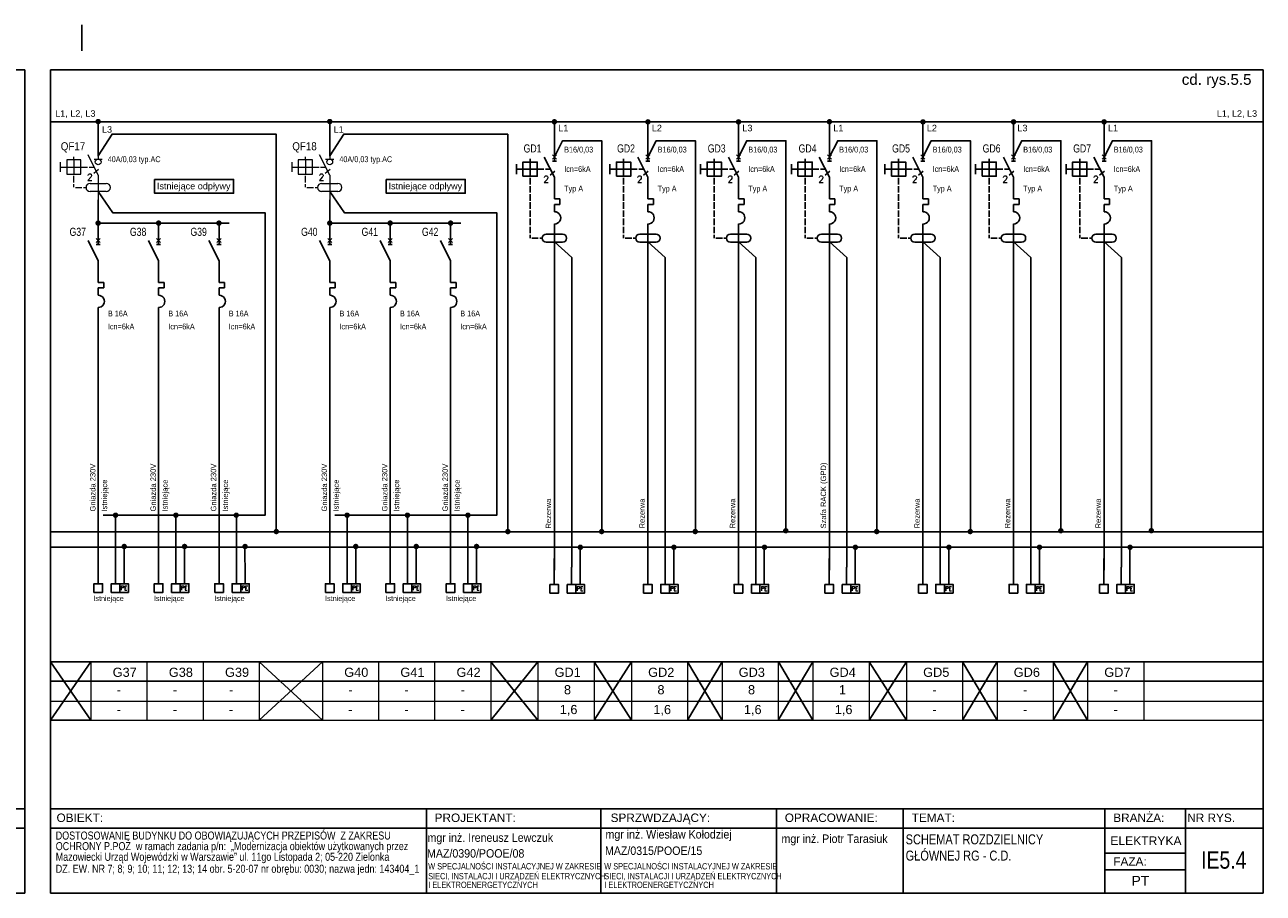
# Model space of a CAD drawing. Header units: millimetres. Extents: x 83969 to 164243, y -22860 to 4849.
# Tile 28 of 116: x 163726 to 163841, y -22670 to -22590. Entities that reach past the tile are written whole.
import ezdxf
from ezdxf.enums import TextEntityAlignment as Align

# ---------------------------------------------------------------- set-up
doc = ezdxf.new("R2010")
doc.units = ezdxf.units.MM
doc.linetypes.add('DASHED', pattern=[19.05, 12.7, -6.35])
doc.layers.get('0').update_dxf_attribs({"color": 251, "lineweight": 0})
for name, color, linetype in [('! GB N', 5, 'Continuous'), ('! GB Odbiory', 7, 'Continuous'), ('! GB Opis', 7, 'Continuous'), ('! GB PE', 96, 'Continuous'), ('! GB Przewody', 7, 'Continuous'), ('! GB Zabezpieczenia', 7, 'Continuous'), ('!TABELKA', 7, 'Continuous'), ('1', 7, 'Continuous'), ('2DE_TXTART', 7, 'Continuous'), ('2DE_TXTCAR', 7, 'Continuous'), ('2DE_TXTFUN', 7, 'Continuous'), ('2DE_TXTLNK', 7, 'Continuous'), ('2DE_TXTMAN', 7, 'Continuous'), ('2DE_TXTNUM', 7, 'Continuous'), ('2DE_TXTORD', 7, 'Continuous'), ('2DE_TXTOTH', 7, 'Continuous'), ('2DE_TXTPFN', 7, 'Continuous'), ('2DE_TXTPIN', 7, 'Continuous'), ('B_strefy', 253, 'Continuous'), ('ROZDZIELNICE', 7, 'Continuous')]:
    doc.layers.add(name, color=color, linetype=linetype)
for name, color, linetype, lineweight in [('2DE_OBJ_Hager', 7, 'Continuous', 18), ('E_schematy 2', 3, 'Continuous', 20), ('E_TXT', 3, 'Continuous', 25), ('TABELA', 7, 'Continuous', 0)]:
    doc.layers.add(name, color=color, linetype=linetype, lineweight=lineweight)
doc.styles.add('Arial', font='arial.ttf')
doc.styles.add('CP_ATTR', font='ROMANS.SHX')
doc.styles.add('CP_ELATT', font='cp_simplex.shx')
doc.styles.add('CP_ELATT_IT', font='cp_simplex.shx', dxfattribs={"oblique": 15})
doc.styles.add('Romans', font='romans.shx', dxfattribs={"width": 0.8})
doc.styles.get("Standard").update_dxf_attribs({"font": 'arial.ttf'})

# ---------------------------------------------------------------- blocks, each defined once
blk = doc.blocks.new('ramka A4')
at = {"linetype": 'ByBlock', "ltscale": 10}
blk.add_line((7.46, 199.45), (7.46, 205.66), dxfattribs=at)
for p, q in [((0.08, 0), (0.08, 195)), ((0.08, 195), (287.46, 195)), ((287.46, 0), (287.46, 195)), ((0.08, 20), (287.46, 20)), ((89.13, 20), (89.13, 0)), ((130.5, 20), (130.5, 0)), ((172.08, 20), (172.08, 0)), ((202.17, 20), (202.17, 0)), ((249.93, 20), (249.93, 0)), ((269.04, 20), (269.04, 0)), ((0.08, 15.39), (287.46, 15.39)), ((0.08, 0), (287.46, 0))]:
    blk.add_line(p, q)
for points in [[(249.93, 9.44), (269.04, 9.44)], [(249.93, 5.53), (269.04, 5.53)]]:
    blk.add_lwpolyline(points)
at = {"layer": '!TABELKA', "style": 'Arial'}
for s, height, width, p in [('DOSTOSOWANIE BUDYNKU DO OBOWIĄZUJĄCYCH PRZEPISÓW  Z ZAKRESU ', 1.9, 0.8, (1.3, 12.7)), ('mgr inż. Wiesław Kołodziej', 2, 0.9, (131.59, 12.94)), ('OCHRONY P.POŻ  w ramach zadania p/n:  „Modernizacja obiektów użytkowanych przez ', 1.9, 0.8, (1.3, 10.19)), ('mgr inż. Ireneusz Lewczuk', 2, 0.9, (89.41, 12.16)), ('mgr inż. Piotr Tarasiuk', 2, 0.9, (173.3, 11.9)), ('Mazowiecki Urząd Wojewódzki w Warszawie” ul. 11go Listopada 2; 05-220 Zielonka ', 1.9, 0.8, (1.3, 7.67)), ('MAZ/0390/POOE/08', 2, 0.9, (89.3, 8.42)), ('MAZ/0315/POOE/15', 2, 0.9, (131.47, 9.06)), ('DZ. EW. NR 7; 8; 9; 10; 11; 12; 13; 14 obr. 5-20-07 nr obrębu: 0030; nazwa jedn: 143404_1', 1.9, 0.8, (1.3, 4.84)), ('W SPECJALNOŚCI INSTALACYJNEJ W ZAKRESIE ', 1.5, 0.8, (89.57, 5.62)), ('W SPECJALNOŚCI INSTALACYJNEJ W ZAKRESIE ', 1.5, 0.8, (131.3, 5.62)), ('SIECI, INSTALACJI I URZĄDZEŃ ELEKTRYCZNYCH ', 1.5, 0.8, (89.57, 3.29)), ('SIECI, INSTALACJI I URZĄDZEŃ ELEKTRYCZNYCH ', 1.5, 0.8, (131.3, 3.29)), ('I ELEKTROENERGETYCZNYCH', 1.5, 0.8, (89.57, 1.22)), ('I ELEKTROENERGETYCZNYCH', 1.5, 0.8, (131.3, 1.22))]:
    blk.add_text(s, height=height, dxfattribs=dict(at, width=width)).set_placement(p)
at = {"style": 'Arial'}
for s, p in [('OBIEKT:', (1.49, 16.86)), ('PROJEKTANT:', (91.09, 16.86)), ('SPRZWDZAJĄCY:', (132.8, 16.86)), ('OPRACOWANIE:', (174.08, 16.86)), ('TEMAT:', (204.17, 16.86)), ('BRANŻA:', (251.93, 16.86)), ('NR RYS.', (269.46, 16.86)), ('FAZA:', (251.94, 6.5))]:
    blk.add_text(s, height=2, dxfattribs=at).set_placement(p)
blk = doc.blocks.new('LISTWA 1_N_PE')
for p, q in [((0, -24), (0, 0)), ((16, -24), (16, -8)), ((24, -16), (24, -24))]:
    blk.add_line(p, q)
for points in [[(-4, -32), (4, -32), (4, -24), (-4, -24)], [(12, -32), (20, -32), (20, -24), (12, -24)], [(20, -32), (28, -32), (28, -24), (20, -24)]]:
    blk.add_lwpolyline(points, close=True)
at = {"style": 'Romans', "width": 0.8}
blk.add_text('PE', height=4, dxfattribs=at).set_placement((20.7, -29.8))
for tag, p in [('PRZEWÓD', (-4.4, -39.9)), ('MOC', (6.8, -47.6))]:
    blk.add_attdef(tag, p, '', height=4.75)
at = {"width": 0.75}
blk.add_attdef('N', (12.9, -30.3), '', height=4, dxfattribs=at)
at = {"flags": 4}
blk.add_attdef('NR ', (9.6, -55.6), '', height=4.75, dxfattribs=at)
blk = doc.blocks.new('cpelv_niec07_ns0026h')
for p, q in [((0.62, 4.38), (-0.63, 3.12)), ((-0.63, 4.38), (0.62, 3.12)), ((0, 2.5), (0, 7.5)), ((0, -2.5), (-3.12, 3.75)), ((-0.63, 2.5), (0.62, 2.5)), ((0, -7.5), (0, -2.5)), ((0, -7.5), (0, -9.15)), ((1.7, -9.15), (0, -9.15)), ((0, -10.85), (1.7, -10.85)), ((0, -10.85), (0, -12.5)), ((1.7, -10.85), (1.7, -9.15)), ((0, -13.12), (0, -12.5)), ((0, -16.87), (0, -17.5))]:
    blk.add_line(p, q)
at = {"linetype": 'Continuous'}
blk.add_line((0, -17.5), (0, -22.5), dxfattribs=at)
blk.add_arc((0.06, -15), 1.88, 268.2798, 91.7202)
at = {"linetype": 'ByBlock', "style": 'CP_ELATT_IT', "flags": 9}
for tag in ['VOLTAGE', 'IP', 'CURRENT', 'EL-STATUS', 'POWER', 'PRODUCT-TYPE', 'NUMBER', 'GROUP', 'NAME']:
    blk.add_attdef(tag, (1, 0.94), '', height=0.1, dxfattribs=at)
at = {"layer": '2DE_TXTART', "linetype": 'ByBlock', "style": 'CP_ELATT', "width": 0.9, "flags": 8}
blk.add_attdef('ARTICLE', (3, 5.14), '', height=1.8, dxfattribs=at)
at = {"layer": '2DE_TXTCAR', "linetype": 'ByBlock', "style": 'CP_ELATT', "width": 0.8, "flags": 8}
blk.add_attdef('CHARACTER', text='', height=2.5, dxfattribs=at).set_placement((-4, -6.86), align=Align.RIGHT)
at = {"layer": '2DE_TXTFUN', "linetype": 'ByBlock', "style": 'CP_ELATT', "width": 0.9, "flags": 8}
blk.add_attdef('FUNCTION', (3, -3.86), '', height=1.8, dxfattribs=at)
at = {"layer": '2DE_TXTLNK', "linetype": 'ByBlock', "style": 'CP_ELATT_IT', "oblique": 15, "width": 0.8, "flags": 8}
blk.add_attdef('LINK', text='', height=2.5, dxfattribs=at).set_placement((-4, -10.86), align=Align.RIGHT)
at = {"layer": '2DE_TXTMAN', "linetype": 'ByBlock', "style": 'CP_ELATT', "width": 0.9, "flags": 8}
blk.add_attdef('PRODUCER', (3, 2.14), '', height=1.8, dxfattribs=at)
at = {"layer": '2DE_TXTNUM', "linetype": 'ByBlock', "style": 'CP_ELATT', "width": 0.8, "flags": 8}
blk.add_attdef('TAG', text='', height=2.5, dxfattribs=at).set_placement((-4, 5.14), align=Align.RIGHT)
at = {"layer": '2DE_TXTORD', "linetype": 'ByBlock', "style": 'CP_ELATT', "width": 0.9, "flags": 8}
blk.add_attdef('ORDER-NO', (3, -0.86), '', height=1.8, dxfattribs=at)
at = {"layer": '2DE_TXTOTH', "linetype": 'ByBlock', "style": 'CP_ELATT', "width": 0.9, "flags": 8}
blk.add_attdef('OTHER', (3, -6.86), '', height=1.8, dxfattribs=at)
at = {"layer": '2DE_TXTPFN', "linetype": 'ByBlock', "style": 'CP_ELATT', "width": 0.8, "flags": 8}
blk.add_attdef('CF1', (0.5, 8), '', height=1.8, dxfattribs=at)
blk.add_attdef('CF2', text='', height=1.8, dxfattribs=at).set_placement((0.5, -23), align=Align.TOP_LEFT)
at = {"layer": '2DE_TXTPIN', "linetype": 'ByBlock', "style": 'CP_ELATT', "width": 0.8, "flags": 8}
blk.add_attdef('CP1', (-0.8, 5.5), '', height=1.8, rotation=90, dxfattribs=at)
blk.add_attdef('CP2', text='', height=1.8, rotation=90, dxfattribs=at).set_placement((-0.8, -20.5), align=Align.RIGHT)
blk = doc.blocks.new('A$C61F7E6F3')
blk.add_line((-38, 0), (38, 0))
blk.add_circle((0, -27), 26.5)
blk = doc.blocks.new('cpelv_eiec07_ns0023_p1')
for p, q in [((0, 7.5), (0, 2.5)), ((-11.7, 1.5), (-11.7, -1.5)), ((-11.7, 0), (-9.7, 0)), ((-9.7, 0), (-5.3, 0)), ((-7.5, 2.2), (-7.5, 3.2)), ((-7.5, 2.2), (-7.5, -2.2)), ((-5.3, 0), (-3.3, 0)), ((0, -2.5), (-3.12, 3.75)), ((-2.8, 0), (-1.25, 0)), ((-7.5, -4.7), (-7.5, -2.7)), ((-1.36, -1.85), (0.11, -0.65)), ((0, -2.5), (0, -10)), ((-7.5, -6.2), (-7.5, -5.2)), ((-7, -6.25), (-5, -6.25)), ((-4.5, -6.25), (-3.75, -6.25)), ((-2.5, -5), (2.5, -5)), ((2.5, -7.5), (-2.5, -7.5))]:
    blk.add_line(p, q)
blk.add_lwpolyline([(-9.7, -2.2), (-5.3, -2.2), (-5.3, 2.2), (-9.7, 2.2)], close=True)
for centre, start, end in [((-2.5, -6.25), 90, 270), ((2.5, -6.25), 270, 90)]:
    blk.add_arc(centre, 1.25, start, end)
at = {"xscale": 0.03333333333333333, "yscale": 0.03333333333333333, "zscale": 0.03333333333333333}
blk.add_blockref('A$C61F7E6F3', (0, 2.5), dxfattribs=at)
at = {"style": 'CP_ATTR'}
blk.add_text('2', height=2, dxfattribs=at).set_placement((-3.4, -4.09))
at = {"linetype": 'ByBlock', "style": 'CP_ELATT', "flags": 9}
for tag in ['VOLTAGE', 'TEXT_01', 'NAME', 'GROUP', 'NUMBER', 'PRODUCT-TYPE', 'POWER', 'EL-STATUS', 'CURRENT', 'IP', 'PRODUCER']:
    blk.add_attdef(tag, (1, -1.56), '', height=0.1, dxfattribs=at)
at = {"layer": '2DE_TXTART', "linetype": 'ByBlock', "style": 'CP_ELATT', "width": 0.6, "flags": 8}
for tag, p in [('ARTICLE', (4, 3.55)), ('ARTICLE-1', (4, 0.55)), ('ARTICLE-2', (4, -2.45))]:
    blk.add_attdef(tag, p, '', height=1.8, dxfattribs=at)
at = {"layer": '2DE_TXTCAR', "linetype": 'ByBlock', "style": 'CP_ELATT', "width": 0.6, "flags": 8}
blk.add_attdef('CHARACTER', text='', height=1.8, dxfattribs=at).set_placement((-9, -5.45), align=Align.RIGHT)
at = {"layer": '2DE_TXTFUN', "linetype": 'ByBlock', "style": 'CP_ELATT', "width": 0.6, "flags": 8}
blk.add_attdef('FUNCTION', (4, -5.45), '', height=1.8, dxfattribs=at)
at = {"layer": '2DE_TXTLNK', "linetype": 'ByBlock', "style": 'CP_ELATT_IT', "oblique": 15, "width": 0.6, "flags": 8}
blk.add_attdef('LINK', text='', height=1.8, dxfattribs=at).set_placement((-9, -8.45), align=Align.RIGHT)
at = {"layer": '2DE_TXTNUM', "linetype": 'ByBlock', "style": 'CP_ELATT', "width": 0.6, "flags": 8}
blk.add_attdef('TAG', text='', height=2.5, dxfattribs=at).set_placement((-4, 5.14), align=Align.RIGHT)
at = {"layer": '2DE_TXTORD', "linetype": 'ByBlock', "style": 'CP_ELATT', "width": 0.6, "flags": 8}
blk.add_attdef('ORDER-NO', (4, 6.55), '', height=1.8, dxfattribs=at)
at = {"layer": '2DE_TXTOTH', "linetype": 'ByBlock', "style": 'CP_ELATT', "width": 0.6, "flags": 8}
blk.add_attdef('OTHER', (4, -8.45), '', height=1.8, dxfattribs=at)
at = {"layer": '2DE_TXTPFN', "linetype": 'ByBlock', "style": 'CP_ELATT', "width": 0.6, "flags": 8}
blk.add_attdef('CF1', (0.5, 8), '', height=1.8, dxfattribs=at)
blk.add_attdef('CF2', text='', height=1.8, dxfattribs=at).set_placement((0.5, -10.5), align=Align.TOP_LEFT)
at = {"layer": '2DE_TXTPIN', "linetype": 'ByBlock', "style": 'CP_ELATT', "width": 0.6, "flags": 8}
blk.add_attdef('CP1', (-0.8, 5.5), '', height=1.8, rotation=90, dxfattribs=at)
blk.add_attdef('CP2', text='', height=1.8, rotation=90, dxfattribs=at).set_placement((-0.8, -9), align=Align.RIGHT)
blk = doc.blocks.new('cpelv_niec07_ns0025h')
for p, q in [((0.62, 4.38), (-0.63, 3.12)), ((-0.63, 4.38), (0.62, 3.12)), ((0, 2.5), (0, 7.5)), ((-11.7, 1.5), (-11.7, -1.5)), ((-11.7, 0), (-9.7, 0)), ((-9.7, 0), (-5.3, 0)), ((-7.5, 2.2), (-7.5, 3.2)), ((-7.5, 2.2), (-7.5, -2.2)), ((-5.3, 0), (-3.3, 0)), ((0, -2.5), (-3.12, 3.75)), ((-2.8, 0), (-1.25, 0)), ((-0.63, 2.5), (0.62, 2.5)), ((-7.5, -4.7), (-7.5, -2.7)), ((-1.36, -1.85), (0.11, -0.65)), ((0, -7.5), (0, -2.5)), ((-7.5, -7.2), (-7.5, -5.2)), ((0, -7.5), (0, -9.15)), ((-7.5, -9.7), (-7.5, -7.7)), ((-7.5, -12.2), (-7.5, -10.2)), ((1.7, -9.15), (0, -9.15)), ((0, -10.85), (1.7, -10.85)), ((0, -10.85), (0, -12.5)), ((1.7, -10.85), (1.7, -9.15)), ((-7.5, -14.7), (-7.5, -12.7)), ((-7.5, -17.2), (-7.5, -15.2)), ((0, -13.12), (0, -12.5)), ((-7.5, -19.7), (-7.5, -17.7)), ((0, -16.87), (0, -17.5)), ((0, -17.5), (0, -25)), ((-7.5, -21.2), (-7.5, -20.2)), ((-7, -21.25), (-5, -21.25)), ((-4.5, -21.25), (-3.75, -21.25)), ((-2.5, -20), (2.5, -20)), ((2.5, -22.5), (-2.5, -22.5))]:
    blk.add_line(p, q)
blk.add_lwpolyline([(-9.7, -2.2), (-5.3, -2.2), (-5.3, 2.2), (-9.7, 2.2)], close=True)
for centre, radius, start, end in [((0.06, -15), 1.88, 268.2798, 91.7202), ((-2.5, -21.25), 1.25, 90, 270), ((2.5, -21.25), 1.25, 270, 90)]:
    blk.add_arc(centre, radius, start, end)
at = {"style": 'CP_ATTR'}
blk.add_text('2', height=2, dxfattribs=at).set_placement((-3.4, -4.09))
at = {"linetype": 'ByBlock', "style": 'CP_ELATT_IT', "flags": 9}
for tag in ['VOLTAGE', 'IP', 'CURRENT', 'EL-STATUS', 'POWER', 'PRODUCT-TYPE', 'NUMBER', 'GROUP', 'NAME']:
    blk.add_attdef(tag, (1, 0.94), '', height=0.1, dxfattribs=at)
at = {"layer": '2DE_TXTART', "linetype": 'ByBlock', "style": 'CP_ELATT', "width": 0.9, "flags": 8}
blk.add_attdef('ARTICLE', (3, 5.14), '', height=1.8, dxfattribs=at)
at = {"layer": '2DE_TXTCAR', "linetype": 'ByBlock', "style": 'CP_ELATT', "width": 0.8, "flags": 8}
blk.add_attdef('CHARACTER', text='', height=2.5, dxfattribs=at).set_placement((-10, -6.86), align=Align.RIGHT)
at = {"layer": '2DE_TXTFUN', "linetype": 'ByBlock', "style": 'CP_ELATT', "width": 0.9, "flags": 8}
blk.add_attdef('FUNCTION', (3, -3.86), '', height=1.8, dxfattribs=at)
at = {"layer": '2DE_TXTLNK', "linetype": 'ByBlock', "style": 'CP_ELATT_IT', "oblique": 15, "width": 0.8, "flags": 8}
blk.add_attdef('LINK', text='', height=2.5, dxfattribs=at).set_placement((-10, -10.86), align=Align.RIGHT)
at = {"layer": '2DE_TXTMAN', "linetype": 'ByBlock', "style": 'CP_ELATT', "width": 0.9, "flags": 8}
blk.add_attdef('PRODUCER', (3, 2.14), '', height=1.8, dxfattribs=at)
at = {"layer": '2DE_TXTNUM', "linetype": 'ByBlock', "style": 'CP_ELATT', "width": 0.8, "flags": 8}
blk.add_attdef('TAG', text='', height=2.5, dxfattribs=at).set_placement((-4, 5.14), align=Align.RIGHT)
at = {"layer": '2DE_TXTORD', "linetype": 'ByBlock', "style": 'CP_ELATT', "width": 0.9, "flags": 8}
blk.add_attdef('ORDER-NO', (3, -0.86), '', height=1.8, dxfattribs=at)
at = {"layer": '2DE_TXTOTH', "linetype": 'ByBlock', "style": 'CP_ELATT', "width": 0.9, "flags": 8}
blk.add_attdef('OTHER', (3, -6.86), '', height=1.8, dxfattribs=at)
at = {"layer": '2DE_TXTPFN', "linetype": 'ByBlock', "style": 'CP_ELATT', "width": 0.8, "flags": 8}
blk.add_attdef('CF1', (0.5, 8), '', height=1.8, dxfattribs=at)
blk.add_attdef('CF2', text='', height=1.8, dxfattribs=at).set_placement((0.5, -25.5), align=Align.TOP_LEFT)
at = {"layer": '2DE_TXTPIN', "linetype": 'ByBlock', "style": 'CP_ELATT', "width": 0.8, "flags": 8}
blk.add_attdef('CP1', (-0.8, 5.5), '', height=1.8, rotation=90, dxfattribs=at)
blk.add_attdef('CP2', text='', height=1.8, rotation=90, dxfattribs=at).set_placement((-0.8, -24), align=Align.RIGHT)

msp = doc.modelspace()

# ---------------------------------------------------------------- linework, layer by layer
at = {"layer": '! GB N', "ltscale": 2}
msp.add_line((163728.61, -22636.89), (163840.72, -22636.89), dxfattribs=at)
at = {"layer": '! GB N'}
for points in [[(163733.04, -22602.17), (163734.33, -22600.17), (163749.5, -22600.18), (163749.5, -22636.71)], [(163754.44, -22602.17), (163755.74, -22600.17), (163770.9, -22600.18), (163770.91, -22636.71)], [(163775.21, -22602.28), (163775.97, -22600.79), (163779.59, -22600.79), (163779.59, -22636.89)], [(163783.85, -22602.29), (163784.62, -22600.79), (163788.24, -22600.79), (163788.24, -22636.89)], [(163792.23, -22602.29), (163792.99, -22600.79), (163796.61, -22600.79), (163796.61, -22636.89)], [(163800.63, -22602.28), (163801.39, -22600.79), (163805.01, -22600.79), (163805.01, -22636.89)], [(163809.27, -22602.29), (163810.04, -22600.79), (163813.66, -22600.79), (163813.66, -22636.89)], [(163817.64, -22602.29), (163818.41, -22600.79), (163822.03, -22600.79), (163822.03, -22636.89)], [(163826.01, -22602.29), (163826.78, -22600.79), (163830.4, -22600.79), (163830.4, -22636.89)], [(163733.04, -22605.48), (163734.39, -22607.44), (163748.47, -22607.44), (163748.47, -22635.37), (163733.51, -22635.37)], [(163754.44, -22605.48), (163755.8, -22607.44), (163769.88, -22607.44), (163769.88, -22635.37), (163754.92, -22635.37)], [(163775.21, -22610.13), (163776.81, -22611.58), (163776.81, -22640.16)], [(163783.85, -22610.13), (163785.45, -22611.58), (163785.45, -22640.17)], [(163792.23, -22610.13), (163793.83, -22611.58), (163793.83, -22640.17)], [(163800.63, -22610.13), (163802.23, -22611.58), (163802.23, -22640.16)], [(163809.27, -22610.13), (163810.87, -22611.58), (163810.87, -22640.17)], [(163817.64, -22610.13), (163819.24, -22611.58), (163819.24, -22640.17)], [(163826.01, -22610.13), (163827.61, -22611.58), (163827.61, -22640.17)]]:
    msp.add_lwpolyline(points, dxfattribs=at)
at = {"layer": '! GB N', "color": 5, "linetype": 'DASHED', "ltscale": 2, "const_width": 0.25}
for points in [[(163734.52, -22635.37, 1), (163734.77, -22635.37, 1)], [(163740.1, -22635.37, 1), (163740.35, -22635.37, 1)], [(163745.68, -22635.37, 1), (163745.93, -22635.37, 1)], [(163755.92, -22635.37, 1), (163756.17, -22635.37, 1)], [(163761.5, -22635.37, 1), (163761.75, -22635.37, 1)], [(163767.09, -22635.37, 1), (163767.34, -22635.37, 1)], [(163749.38, -22636.88, 1), (163749.63, -22636.88, 1)], [(163770.78, -22636.88, 1), (163771.03, -22636.88, 1)], [(163779.45, -22636.88, 1), (163779.7, -22636.88, 1)], [(163788.1, -22636.88, 1), (163788.35, -22636.88, 1)], [(163796.47, -22636.8, 1), (163796.72, -22636.8, 1)], [(163804.87, -22636.88, 1), (163805.12, -22636.88, 1)], [(163813.52, -22636.88, 1), (163813.77, -22636.88, 1)], [(163821.89, -22636.8, 1), (163822.14, -22636.8, 1)], [(163830.26, -22636.8, 1), (163830.51, -22636.8, 1)]]:
    msp.add_lwpolyline(points, format="xyb", close=True, dxfattribs=at)
at = {"layer": '! GB PE', "ltscale": 2}
msp.add_line((163728.61, -22638.33), (163840.72, -22638.33), dxfattribs=at)
at = {"layer": '! GB Przewody'}
for p, q in [((163733.04, -22600.97), (163733.04, -22598.98)), ((163733.04, -22602.22), (163733.04, -22599.1)), ((163754.44, -22600.97), (163754.44, -22598.98)), ((163754.44, -22602.22), (163754.44, -22599.1)), ((163733.04, -22606.23), (163733.04, -22609.99)), ((163754.44, -22606.23), (163754.44, -22609.99)), ((163733.04, -22608.39), (163745.14, -22608.39)), ((163738.62, -22608.39), (163738.62, -22609.99)), ((163744.21, -22608.39), (163744.21, -22609.99)), ((163754.44, -22608.39), (163766.55, -22608.39)), ((163760.03, -22608.39), (163760.03, -22609.99)), ((163765.61, -22608.39), (163765.61, -22609.99)), ((163733.04, -22617.86), (163733.04, -22639.29)), ((163738.62, -22617.86), (163738.62, -22639.29)), ((163744.21, -22617.86), (163744.21, -22639.29)), ((163754.44, -22617.86), (163754.44, -22639.29)), ((163760.03, -22617.86), (163760.03, -22639.29)), ((163765.61, -22617.86), (163765.61, -22639.29))]:
    msp.add_line(p, q, dxfattribs=at)
for points in [[(163728.61, -22599.03), (163840.72, -22599.03)], [(163775.21, -22602.66), (163775.21, -22599.16)], [(163783.85, -22602.66), (163783.85, -22599.16)], [(163792.23, -22602.66), (163792.23, -22599.16)], [(163800.63, -22602.66), (163800.63, -22599.16)], [(163809.27, -22602.66), (163809.27, -22599.16)], [(163817.64, -22602.66), (163817.64, -22599.16)], [(163826.01, -22602.66), (163826.01, -22599.16)], [(163775.21, -22608.92), (163775.21, -22640.46)], [(163783.85, -22608.92), (163783.85, -22640.46)], [(163792.23, -22608.92), (163792.23, -22640.46)], [(163800.63, -22608.92), (163800.63, -22640.46)], [(163809.27, -22608.92), (163809.27, -22640.46)], [(163817.64, -22608.92), (163817.64, -22640.46)], [(163826.01, -22608.92), (163826.01, -22640.46)], [(163734.64, -22640.09), (163734.64, -22635.37)], [(163740.22, -22640.09), (163740.22, -22635.37)], [(163745.81, -22640.09), (163745.81, -22635.37)], [(163756.04, -22640.09), (163756.04, -22635.37)], [(163761.63, -22640.09), (163761.63, -22635.37)], [(163767.21, -22640.09), (163767.21, -22635.37)], [(163735.44, -22641.29), (163735.43, -22638.2)], [(163741.02, -22641.29), (163741.02, -22638.2)], [(163746.61, -22641.29), (163746.6, -22638.2)], [(163756.84, -22641.29), (163756.84, -22638.2)], [(163762.43, -22641.29), (163762.42, -22638.2)], [(163768.01, -22641.29), (163768, -22638.2)], [(163777.59, -22641.08), (163777.59, -22638.46)], [(163786.24, -22641.08), (163786.24, -22638.46)], [(163794.61, -22641.08), (163794.61, -22638.46)], [(163803.01, -22641.08), (163803.01, -22638.46)], [(163811.66, -22641.08), (163811.66, -22638.46)], [(163820.03, -22641.08), (163820.03, -22638.46)], [(163828.4, -22641.08), (163828.4, -22638.46)]]:
    msp.add_lwpolyline(points, dxfattribs=at)
at = {"layer": '! GB Przewody', "const_width": 0.25}
for points in [[(163732.91, -22599.01, 1), (163733.16, -22599.01, 1)], [(163754.32, -22599.01, 1), (163754.57, -22599.01, 1)], [(163775.08, -22599.03, 1), (163775.33, -22599.03, 1)], [(163783.73, -22599.04, 1), (163783.98, -22599.04, 1)], [(163792.1, -22599.04, 1), (163792.35, -22599.04, 1)], [(163800.5, -22599.03, 1), (163800.75, -22599.03, 1)], [(163809.15, -22599.04, 1), (163809.4, -22599.04, 1)], [(163817.52, -22599.04, 1), (163817.77, -22599.04, 1)], [(163825.89, -22599.04, 1), (163826.14, -22599.04, 1)], [(163732.91, -22608.39, 1), (163733.16, -22608.39, 1)], [(163738.5, -22608.39, 1), (163738.75, -22608.39, 1)], [(163744.08, -22608.39, 1), (163744.33, -22608.39, 1)], [(163754.32, -22608.39, 1), (163754.57, -22608.39, 1)], [(163759.9, -22608.39, 1), (163760.15, -22608.39, 1)], [(163765.49, -22608.39, 1), (163765.74, -22608.39, 1)], [(163735.32, -22638.26, 1), (163735.57, -22638.26, 1)], [(163740.9, -22638.26, 1), (163741.15, -22638.26, 1)], [(163746.49, -22638.26, 1), (163746.74, -22638.26, 1)], [(163756.72, -22638.26, 1), (163756.97, -22638.26, 1)], [(163762.31, -22638.26, 1), (163762.56, -22638.26, 1)], [(163767.89, -22638.26, 1), (163768.14, -22638.26, 1)], [(163777.48, -22638.33, 1), (163777.73, -22638.33, 1)], [(163786.13, -22638.33, 1), (163786.38, -22638.33, 1)], [(163794.5, -22638.33, 1), (163794.75, -22638.33, 1)], [(163802.9, -22638.33, 1), (163803.15, -22638.33, 1)], [(163811.55, -22638.33, 1), (163811.8, -22638.33, 1)], [(163819.92, -22638.33, 1), (163820.17, -22638.33, 1)], [(163828.29, -22638.33, 1), (163828.54, -22638.33, 1)]]:
    msp.add_lwpolyline(points, format="xyb", close=True, dxfattribs=at)
at = {"layer": 'B_strefy', "color": 7, "linetype": 'Continuous'}
msp.add_line((163728.64, -22650.71), (163840.72, -22650.71), dxfattribs=at)
at = {"layer": 'E_schematy 2', "color": 7, "linetype": 'Continuous'}
for p, q in [((163732.35, -22648.9), (163732.35, -22654.31)), ((163737.54, -22648.9), (163737.54, -22654.27)), ((163737.54, -22648.9), (163737.54, -22654.31)), ((163742.73, -22648.9), (163742.73, -22654.27)), ((163742.73, -22648.9), (163742.73, -22654.31)), ((163747.92, -22648.9), (163747.92, -22654.27)), ((163747.92, -22648.9), (163747.92, -22654.31)), ((163753.76, -22648.9), (163753.76, -22654.31)), ((163758.95, -22648.9), (163758.95, -22654.27)), ((163758.95, -22648.9), (163758.95, -22654.31)), ((163764.13, -22648.9), (163764.13, -22654.27)), ((163764.13, -22648.9), (163764.13, -22654.31)), ((163769.32, -22648.9), (163769.32, -22654.27)), ((163769.32, -22648.9), (163769.32, -22654.31)), ((163773.69, -22648.9), (163773.69, -22654.31)), ((163778.87, -22648.9), (163778.87, -22654.27)), ((163778.87, -22648.9), (163778.87, -22654.31)), ((163782.33, -22648.9), (163782.33, -22654.31)), ((163787.52, -22648.9), (163787.52, -22654.26)), ((163787.52, -22648.9), (163787.52, -22654.31)), ((163790.7, -22648.9), (163790.7, -22654.31)), ((163795.89, -22648.9), (163795.89, -22654.26)), ((163795.89, -22648.9), (163795.89, -22654.31)), ((163799.1, -22648.9), (163799.1, -22654.31)), ((163804.29, -22648.9), (163804.29, -22654.27)), ((163804.29, -22648.9), (163804.29, -22654.31)), ((163807.75, -22648.9), (163807.75, -22654.31)), ((163812.94, -22648.9), (163812.94, -22654.31)), ((163812.94, -22648.9), (163812.94, -22654.31)), ((163816.12, -22648.9), (163816.12, -22654.31)), ((163821.31, -22648.9), (163821.31, -22654.26)), ((163821.31, -22648.9), (163821.31, -22654.3)), ((163824.49, -22648.9), (163824.49, -22654.31)), ((163829.68, -22648.9), (163829.68, -22654.26)), ((163829.68, -22648.9), (163829.68, -22654.3)), ((163728.64, -22650.71), (163840.72, -22650.71)), ((163728.64, -22650.71), (163840.72, -22650.71)), ((163728.64, -22652.54), (163840.72, -22652.54)), ((163728.64, -22654.31), (163840.72, -22654.31))]:
    msp.add_line(p, q, dxfattribs=at)
at = {"layer": 'ROZDZIELNICE'}
for points in [[(163738.25, -22604.35), (163745.56, -22604.35), (163745.56, -22605.64), (163738.25, -22605.64)], [(163759.66, -22604.35), (163766.96, -22604.35), (163766.96, -22605.64), (163759.66, -22605.64)]]:
    msp.add_lwpolyline(points, close=True, dxfattribs=at)
for points in [[(163728.64, -22648.9), (163732.35, -22654.31), (163728.64, -22654.31), (163732.35, -22648.9)], [(163728.64, -22648.9), (163840.72, -22648.9)], [(163747.92, -22648.9), (163753.76, -22654.31), (163747.92, -22654.31), (163753.76, -22648.9)], [(163769.32, -22648.9), (163773.69, -22654.31), (163769.32, -22654.31), (163773.69, -22648.9)], [(163778.87, -22648.9), (163782.33, -22654.31), (163778.87, -22654.31), (163782.33, -22648.9)], [(163787.52, -22648.9), (163790.7, -22654.31), (163787.52, -22654.31), (163790.7, -22648.9)], [(163795.92, -22648.91), (163799.1, -22654.31), (163795.89, -22654.31), (163799.1, -22648.9)], [(163804.29, -22648.9), (163807.75, -22654.31), (163804.29, -22654.31), (163807.75, -22648.9)], [(163812.94, -22648.9), (163816.12, -22654.31), (163812.94, -22654.31), (163816.12, -22648.9)], [(163821.31, -22648.9), (163824.49, -22654.31), (163821.31, -22654.31), (163824.49, -22648.9)]]:
    msp.add_lwpolyline(points, dxfattribs=at)

# ---------------------------------------------------------------- block references
at = {"layer": '! GB Odbiory'}
ref = msp.add_blockref('LISTWA 1_N_PE', (163733.04, -22639.3), dxfattribs=dict(at, xscale=0.1, yscale=0.1, zscale=0.1))
ref.add_attrib('PRZEWÓD', 'Istniejące', (163732.6, -22643.29), dxfattribs={"layer": '0', "height": 0.475, "style": 'Arial'})
ref = msp.add_blockref('LISTWA 1_N_PE', (163738.62, -22639.3), dxfattribs=dict(at, xscale=0.1, yscale=0.1, zscale=0.1))
ref.add_attrib('PRZEWÓD', 'Istniejące', (163738.19, -22643.29), dxfattribs={"layer": '0', "height": 0.475, "style": 'Arial'})
ref = msp.add_blockref('LISTWA 1_N_PE', (163744.21, -22639.3), dxfattribs=dict(at, xscale=0.1, yscale=0.1, zscale=0.1))
ref.add_attrib('PRZEWÓD', 'Istniejące', (163743.77, -22643.29), dxfattribs={"layer": '0', "height": 0.475, "style": 'Arial'})
ref = msp.add_blockref('LISTWA 1_N_PE', (163754.44, -22639.3), dxfattribs=dict(at, xscale=0.1, yscale=0.1, zscale=0.1))
ref.add_attrib('PRZEWÓD', 'Istniejące', (163754.01, -22643.29), dxfattribs={"layer": '0', "height": 0.475, "style": 'Arial'})
ref = msp.add_blockref('LISTWA 1_N_PE', (163760.03, -22639.3), dxfattribs=dict(at, xscale=0.1, yscale=0.1, zscale=0.1))
ref.add_attrib('PRZEWÓD', 'Istniejące', (163759.59, -22643.29), dxfattribs={"layer": '0', "height": 0.475, "style": 'Arial'})
ref = msp.add_blockref('LISTWA 1_N_PE', (163765.61, -22639.3), dxfattribs=dict(at, xscale=0.1, yscale=0.1, zscale=0.1))
ref.add_attrib('PRZEWÓD', 'Istniejące', (163765.18, -22643.29), dxfattribs={"layer": '0', "height": 0.475, "style": 'Arial'})
at = {"layer": '! GB Odbiory', "xscale": 0.1, "yscale": 0.1, "zscale": 0.1}
for p in [(163775.19, -22639.37), (163783.84, -22639.36), (163792.21, -22639.36), (163800.61, -22639.37), (163809.26, -22639.36), (163817.63, -22639.36), (163826, -22639.36)]:
    msp.add_blockref('LISTWA 1_N_PE', p, dxfattribs=at)
at = {"layer": '! GB Zabezpieczenia', "xscale": 0.3, "yscale": 0.3, "zscale": 0.3}
for p, values in [((163775.21, -22603.41), {'TAG': 'GD1', 'OTHER': 'Typ A', 'ORDER-NO': 'Icn=6kA', 'ARTICLE': 'B16/0,03'}), ((163783.85, -22603.41), {'TAG': 'GD2', 'OTHER': 'Typ A', 'ORDER-NO': 'Icn=6kA', 'ARTICLE': 'B16/0,03'}), ((163792.23, -22603.41), {'TAG': 'GD3', 'OTHER': 'Typ A', 'ORDER-NO': 'Icn=6kA', 'ARTICLE': 'B16/0,03'}), ((163800.63, -22603.41), {'TAG': 'GD4', 'OTHER': 'Typ A', 'ORDER-NO': 'Icn=6kA', 'ARTICLE': 'B16/0,03'}), ((163809.27, -22603.41), {'TAG': 'GD5', 'OTHER': 'Typ A', 'ORDER-NO': 'Icn=6kA', 'ARTICLE': 'B16/0,03'}), ((163817.64, -22603.41), {'TAG': 'GD6', 'OTHER': 'Typ A', 'ORDER-NO': 'Icn=6kA', 'ARTICLE': 'B16/0,03'}), ((163826.01, -22603.41), {'TAG': 'GD7', 'OTHER': 'Typ A', 'ORDER-NO': 'Icn=6kA', 'ARTICLE': 'B16/0,03'})]:
    msp.add_blockref('cpelv_niec07_ns0025h', p, dxfattribs=at).add_auto_attribs(values)
at = {"layer": '! GB Zabezpieczenia'}
ref = msp.add_blockref('cpelv_niec07_ns0026h', (163733.04, -22611.12), dxfattribs=dict(at, xscale=0.3, yscale=0.3, zscale=0.3))
ref.add_attrib('TAG', 'G37', dxfattribs={"layer": '2DE_TXTNUM', "color": 7, "linetype": 'ByBlock', "height": 0.75, "style": 'CP_ELATT', "width": 0.8, "flags": 8}).set_placement((163731.91, -22609.57), align=Align.RIGHT)
ref.add_attrib('ARTICLE', 'B 16A', (163733.94, -22617.01), dxfattribs={"layer": '2DE_TXTART', "color": 7, "linetype": 'ByBlock', "height": 0.54, "style": 'CP_ELATT', "width": 0.9, "flags": 8})
ref.add_attrib('PRODUCER', 'Icn=6kA', (163733.94, -22618.21), dxfattribs={"layer": '2DE_TXTMAN', "color": 7, "linetype": 'ByBlock', "height": 0.54, "style": 'CP_ELATT', "width": 0.9, "flags": 8})
ref = msp.add_blockref('cpelv_niec07_ns0026h', (163738.62, -22611.12), dxfattribs=dict(at, xscale=0.3, yscale=0.3, zscale=0.3))
ref.add_attrib('TAG', 'G38', dxfattribs={"layer": '2DE_TXTNUM', "color": 7, "linetype": 'ByBlock', "height": 0.75, "style": 'CP_ELATT', "width": 0.8, "flags": 8}).set_placement((163737.49, -22609.57), align=Align.RIGHT)
ref.add_attrib('ARTICLE', 'B 16A', (163739.52, -22617.01), dxfattribs={"layer": '2DE_TXTART', "color": 7, "linetype": 'ByBlock', "height": 0.54, "style": 'CP_ELATT', "width": 0.9, "flags": 8})
ref.add_attrib('PRODUCER', 'Icn=6kA', (163739.52, -22618.21), dxfattribs={"layer": '2DE_TXTMAN', "color": 7, "linetype": 'ByBlock', "height": 0.54, "style": 'CP_ELATT', "width": 0.9, "flags": 8})
ref = msp.add_blockref('cpelv_niec07_ns0026h', (163744.21, -22611.12), dxfattribs=dict(at, xscale=0.3, yscale=0.3, zscale=0.3))
ref.add_attrib('TAG', 'G39', dxfattribs={"layer": '2DE_TXTNUM', "color": 7, "linetype": 'ByBlock', "height": 0.75, "style": 'CP_ELATT', "width": 0.8, "flags": 8}).set_placement((163743.08, -22609.57), align=Align.RIGHT)
ref.add_attrib('ARTICLE', 'B 16A', (163745.11, -22617.01), dxfattribs={"layer": '2DE_TXTART', "color": 7, "linetype": 'ByBlock', "height": 0.54, "style": 'CP_ELATT', "width": 0.9, "flags": 8})
ref.add_attrib('PRODUCER', 'Icn=6kA', (163745.11, -22618.21), dxfattribs={"layer": '2DE_TXTMAN', "color": 7, "linetype": 'ByBlock', "height": 0.54, "style": 'CP_ELATT', "width": 0.9, "flags": 8})
ref = msp.add_blockref('cpelv_niec07_ns0026h', (163754.44, -22611.12), dxfattribs=dict(at, xscale=0.3, yscale=0.3, zscale=0.3))
ref.add_attrib('TAG', 'G40', dxfattribs={"layer": '2DE_TXTNUM', "color": 7, "linetype": 'ByBlock', "height": 0.75, "style": 'CP_ELATT', "width": 0.8, "flags": 8}).set_placement((163753.31, -22609.57), align=Align.RIGHT)
ref.add_attrib('ARTICLE', 'B 16A', (163755.34, -22617.01), dxfattribs={"layer": '2DE_TXTART', "color": 7, "linetype": 'ByBlock', "height": 0.54, "style": 'CP_ELATT', "width": 0.9, "flags": 8})
ref.add_attrib('PRODUCER', 'Icn=6kA', (163755.34, -22618.21), dxfattribs={"layer": '2DE_TXTMAN', "color": 7, "linetype": 'ByBlock', "height": 0.54, "style": 'CP_ELATT', "width": 0.9, "flags": 8})
ref = msp.add_blockref('cpelv_niec07_ns0026h', (163760.03, -22611.12), dxfattribs=dict(at, xscale=0.3, yscale=0.3, zscale=0.3))
ref.add_attrib('TAG', 'G41', dxfattribs={"layer": '2DE_TXTNUM', "color": 7, "linetype": 'ByBlock', "height": 0.75, "style": 'CP_ELATT', "width": 0.8, "flags": 8}).set_placement((163758.9, -22609.57), align=Align.RIGHT)
ref.add_attrib('ARTICLE', 'B 16A', (163760.93, -22617.01), dxfattribs={"layer": '2DE_TXTART', "color": 7, "linetype": 'ByBlock', "height": 0.54, "style": 'CP_ELATT', "width": 0.9, "flags": 8})
ref.add_attrib('PRODUCER', 'Icn=6kA', (163760.93, -22618.21), dxfattribs={"layer": '2DE_TXTMAN', "color": 7, "linetype": 'ByBlock', "height": 0.54, "style": 'CP_ELATT', "width": 0.9, "flags": 8})
ref = msp.add_blockref('cpelv_niec07_ns0026h', (163765.61, -22611.12), dxfattribs=dict(at, xscale=0.3, yscale=0.3, zscale=0.3))
ref.add_attrib('TAG', 'G42', dxfattribs={"layer": '2DE_TXTNUM', "color": 7, "linetype": 'ByBlock', "height": 0.75, "style": 'CP_ELATT', "width": 0.8, "flags": 8}).set_placement((163764.48, -22609.57), align=Align.RIGHT)
ref.add_attrib('ARTICLE', 'B 16A', (163766.51, -22617.01), dxfattribs={"layer": '2DE_TXTART', "color": 7, "linetype": 'ByBlock', "height": 0.54, "style": 'CP_ELATT', "width": 0.9, "flags": 8})
ref.add_attrib('PRODUCER', 'Icn=6kA', (163766.51, -22618.21), dxfattribs={"layer": '2DE_TXTMAN', "color": 7, "linetype": 'ByBlock', "height": 0.54, "style": 'CP_ELATT', "width": 0.9, "flags": 8})
at = {"layer": '!TABELKA', "xscale": 0.3900000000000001, "yscale": 0.3900000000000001, "zscale": 0.3900000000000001}
for p in [(163614.14, -22670.28), (163728.61, -22670.28)]:
    msp.add_blockref('ramka A4', p, dxfattribs=at)
at = {"layer": '2DE_OBJ_Hager'}
ref = msp.add_blockref('cpelv_eiec07_ns0023_p1', (163733.04, -22603.22), dxfattribs=dict(at, xscale=0.3, yscale=0.3, zscale=0.3))
ref.add_attrib('ARTICLE', '40A/0,03 typ.AC', (163733.92, -22602.76), dxfattribs={"layer": '2DE_TXTART', "linetype": 'ByBlock', "height": 0.54, "style": 'CP_ELATT', "width": 0.9, "flags": 8})
ref.add_attrib('TAG', 'QF17', dxfattribs={"layer": '2DE_TXTNUM', "linetype": 'ByBlock', "height": 0.75, "style": 'CP_ELATT', "width": 0.9, "flags": 8}).set_placement((163731.84, -22601.67), align=Align.RIGHT)
ref = msp.add_blockref('cpelv_eiec07_ns0023_p1', (163754.44, -22603.22), dxfattribs=dict(at, xscale=0.3, yscale=0.3, zscale=0.3))
ref.add_attrib('ARTICLE', '40A/0,03 typ.AC', (163755.33, -22602.76), dxfattribs={"layer": '2DE_TXTART', "linetype": 'ByBlock', "height": 0.54, "style": 'CP_ELATT', "width": 0.9, "flags": 8})
ref.add_attrib('TAG', 'QF18', dxfattribs={"layer": '2DE_TXTNUM', "linetype": 'ByBlock', "height": 0.75, "style": 'CP_ELATT', "width": 0.9, "flags": 8}).set_placement((163753.24, -22601.67), align=Align.RIGHT)

# ---------------------------------------------------------------- texts
at = {"layer": '! GB Opis', "style": 'Arial'}
msp.add_text('cd. rys.5.5', height=1, dxfattribs=at).set_placement((163839.64, -22595.62), align=Align.RIGHT)
for s, p in [('Gniazda 230V', (163732.79, -22635.03)), ('Gniazda 230V', (163738.37, -22635.03)), ('Gniazda 230V', (163743.95, -22635.03)), ('Gniazda 230V', (163754.19, -22635.03)), ('Gniazda 230V', (163759.77, -22635.03)), ('Gniazda 230V', (163765.36, -22635.03)), ('Szafa RACK (GPD)', (163800.32, -22636.6)), ('Istniejące ', (163733.87, -22635.03)), ('Istniejące ', (163739.46, -22635.03)), ('Istniejące ', (163745.04, -22635.03)), ('Istniejące ', (163755.28, -22635.03)), ('Istniejące ', (163760.86, -22635.03)), ('Istniejące ', (163766.45, -22635.03)), ('Rezerwa', (163774.9, -22636.6)), ('Rezerwa', (163783.55, -22636.59)), ('Rezerwa', (163791.92, -22636.59)), ('Rezerwa', (163808.97, -22636.59)), ('Rezerwa', (163817.34, -22636.59)), ('Rezerwa', (163825.71, -22636.59))]:
    msp.add_text(s, height=0.5, rotation=90, dxfattribs=at).set_placement(p)
at = {"layer": '! GB Przewody', "style": 'Arial'}
for p in [(163729.06, -22598.57), (163836.43, -22598.57)]:
    msp.add_text('L1, L2, L3', height=0.6, dxfattribs=at).set_placement(p)
at = {"layer": '! GB Zabezpieczenia', "color": 1, "linetype": 'Continuous', "style": 'Arial'}
for s, p in [('L3', (163733.39, -22600.04)), ('L1', (163754.8, -22600.04)), ('L1', (163775.56, -22599.91)), ('L2', (163784.21, -22599.91)), ('L3', (163792.58, -22599.91)), ('L1', (163800.98, -22599.91)), ('L2', (163809.63, -22599.91)), ('L3', (163818, -22599.91)), ('L1', (163826.37, -22599.91))]:
    msp.add_text(s, height=0.6, dxfattribs=at).set_placement(p)
at = {"layer": '1', "color": 1}
for p in [(163738.47, -22605.27), (163759.88, -22605.27)]:
    msp.add_text('Istniejące odpływy', height=0.6, dxfattribs=at).set_placement(p)
at = {"layer": 'E_TXT', "color": 7, "linetype": 'Continuous', "style": 'Arial'}
for s, p in [('G37', (163734.38, -22650.3)), ('G38', (163739.57, -22650.3)), ('G39', (163744.76, -22650.3)), ('G40', (163755.78, -22650.3)), ('G41', (163760.97, -22650.3)), ('G42', (163766.16, -22650.3)), ('GD1', (163775.22, -22650.3)), ('GD2', (163783.87, -22650.3)), ('GD3', (163792.24, -22650.3)), ('GD4', (163800.64, -22650.3)), ('GD5', (163809.29, -22650.3)), ('GD6', (163817.66, -22650.3)), ('GD7', (163826.03, -22650.3)), ('-', (163734.75, -22651.91)), ('-', (163739.94, -22651.91)), ('-', (163745.13, -22651.91)), ('-', (163756.16, -22651.91)), ('-', (163761.35, -22651.91)), ('-', (163766.54, -22651.91)), ('8', (163776.09, -22651.91)), ('8', (163784.73, -22651.91)), ('8', (163793.1, -22651.91)), ('1', (163801.5, -22651.91)), ('-', (163810.15, -22651.91)), ('-', (163818.52, -22651.91)), ('-', (163826.89, -22651.91)), ('1,6', (163775.7, -22653.74)), ('1,6', (163784.35, -22653.74)), ('1,6', (163792.72, -22653.74)), ('1,6', (163801.12, -22653.74)), ('-', (163734.75, -22653.74)), ('-', (163739.94, -22653.74)), ('-', (163745.12, -22653.74)), ('-', (163756.15, -22653.74)), ('-', (163761.34, -22653.74)), ('-', (163766.53, -22653.74)), ('-', (163810.15, -22653.74)), ('-', (163818.52, -22653.74)), ('-', (163826.89, -22653.74))]:
    msp.add_text(s, height=0.844, dxfattribs=at).set_placement(p)
at = {"layer": 'TABELA', "style": 'Arial'}
for s, height, width, p in [('SCHEMAT ROZDZIELNICY ', 0.922, 0.79, (163807.67, -22665.77)), ('GŁÓWNEJ RG - C.D.', 0.922, 0.79, (163807.67, -22667.27)), ('IE5.4', 1.606, 0.8, (163834.98, -22668.02))]:
    msp.add_text(s, height=height, dxfattribs=dict(at, width=width)).set_placement(p)
for s, height, p in [('ELEKTRYKA', 0.8, (163826.59, -22665.84)), ('PT', 0.922, (163828.55, -22669.6))]:
    msp.add_text(s, height=height, dxfattribs=at).set_placement(p)

doc.saveas('drawing.dxf')
